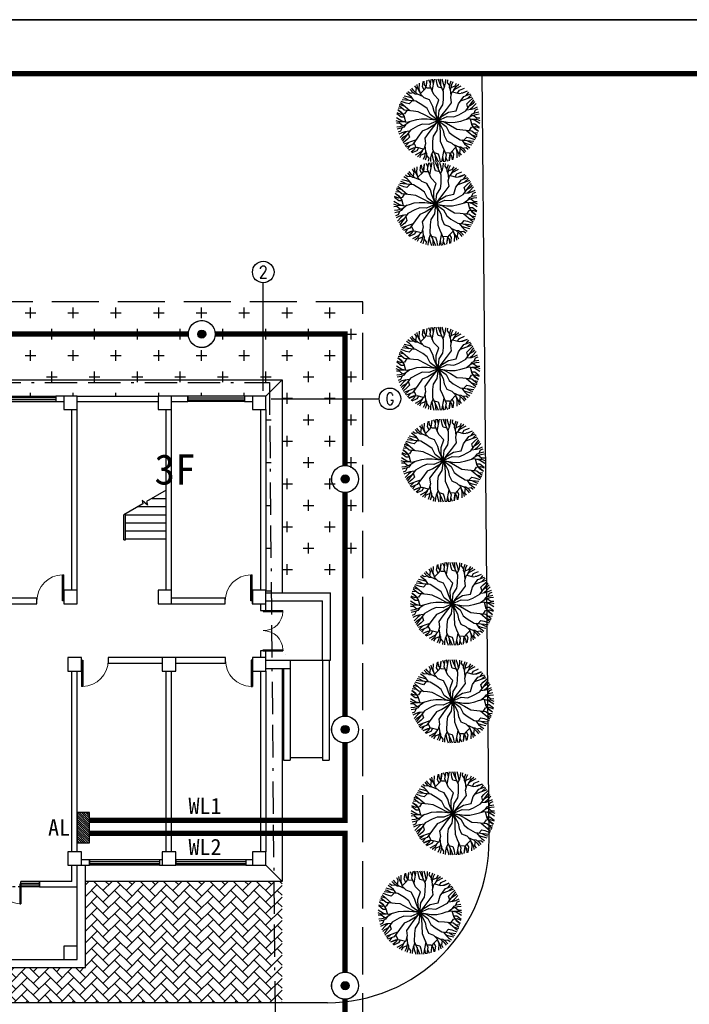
# Model space of a CAD drawing. Extents: x 499396 to 499732, y 3804753 to 3804872.
# Tile 5 of 41: x 499467 to 499492, y 3804835 to 3804872. Entities that reach past the tile are written whole.
import ezdxf
from ezdxf.enums import TextEntityAlignment as Align

# ---------------------------------------------------------------- set-up
doc = ezdxf.new("R2010")
doc.units = 0
for name, pattern in [('CENTER', [2, 1.25, -0.25, 0.25, -0.25]), ('DASH', [0.35, 0.25, -0.1]), ('X8', [18, 6, -2, 6, -2, 0, -2])]:
    doc.linetypes.add(name, pattern=pattern)
doc.layers.get('0').update_dxf_attribs({"linetype": 'CONTINUOUS'})
for name, color, linetype in [('AXIS', 3, 'CONTINUOUS'), ('AXIS_TEXT', 7, 'CONTINUOUS'), ('COLUMN', 9, 'CONTINUOUS'), ('daoluzhongxian', 8, 'CONTINUOUS'), ('DIM_SYMB', 3, 'CONTINUOUS'), ('EQUIP-照明', 3, 'CONTINUOUS'), ('LATRINE', 6, 'CONTINUOUS'), ('PUB_DIM', 3, 'CONTINUOUS'), ('PUB_TITLE', 4, 'CONTINUOUS'), ('RAIL', 163, 'CONTINUOUS'), ('STAIR', 3, 'CONTINUOUS'), ('WALL', 2, 'CONTINUOUS'), ('WINDOW', 4, 'CONTINUOUS'), ('x细线', 135, 'CONTINUOUS'), ('可见线', 3, 'CONTINUOUS'), ('填充', 251, 'CENTER'), ('建筑红线', 1, 'CONTINUOUS'), ('用地红线', 1, 'CONTINUOUS'), ('绿地', 84, 'CONTINUOUS'), ('道路1', 4, 'CONTINUOUS')]:
    doc.layers.add(name, color=color, linetype=linetype)
doc.styles.add('_TCH_AXIS', font='COMPLEX', dxfattribs={"bigfont": 'GBCBIG'})
doc.styles.add('_TEL_DIM', font='SIMPLEX', dxfattribs={"width": 0.8, "height": 3.5, "bigfont": 'HZTXT'})
doc.styles.add('COMPLEX', font='COMPLEX')
doc.styles.get("Standard").update_dxf_attribs({"font": 'rs.shx', "bigfont": 'hztxt.shx'})
doc.styles.add('黑体', font='simhei.ttf')

# ---------------------------------------------------------------- blocks, each defined once
blk = doc.blocks.new('M_F7')
for points in [[(-215, 327), (-158, 384), (-140, 428), (-134, 489)], [(-151, 411), (-143, 436), (-135, 489)], [(-93, 449), (-114, 494)], [(-1, -1), (-22, 73), (-24, 159), (7, 251), (-54, 315), (-98, 418), (-84, 500)], [(-71, 356), (-44, 503)], [(-55, 442), (-69, 502)], [(49, 391), (-1, 403), (-13, 441), (-24, 503)], [(-1, -1), (13, 119), (57, 188), (65, 251), (67, 349), (-1, 503)], [(34, 424), (32, 478), (24, 503)], [(76, 405), (67, 447), (50, 503)], [(60, 366), (83, 420), (91, 453), (94, 498)], [(141, 424), (114, 459), (119, 493)], [(152, 368), (139, 401), (141, 434), (157, 482)], [(-244, 316), (-279, 321), (-307, 340), (-340, 377)], [(-186, 291), (-253, 320), (-298, 364), (-321, 394)], [(-271, 338), (-263, 391), (-282, 422)], [(-221, 345), (-250, 397), (-256, 438)], [(-1, -1), (-47, 110), (-64, 171), (-106, 249), (-169, 274), (-212, 316), (-230, 376), (-227, 454)], [(-170, 372), (-190, 407), (-181, 474)], [(-86, 391), (-135, 393), (-165, 428), (-171, 478)], [(-1, -1), (50, 68), (102, 134), (163, 215), (153, 282), (168, 340), (211, 386), (280, 422)], [(159, 305), (151, 378), (166, 438), (181, 473)], [(157, 402), (207, 422), (225, 454)], [(189, 363), (219, 413), (252, 440)], [(237, 332), (258, 367), (320, 393)], [(281, 335), (307, 341), (357, 360)], [(-1, -1), (-98, 71), (-135, 144), (-186, 182), (-270, 233), (-437, 251)], [(-352, 242), (-399, 267), (-425, 273)], [(-313, 269), (-355, 282), (-412, 295)], [(-288, 235), (-323, 282), (-348, 305), (-386, 331)], [(-298, 334), (-342, 329), (-369, 349)], [(-1, -1), (53, 55), (126, 99), (221, 118), (247, 203), (313, 293), (392, 322)], [(-1, -1), (110, 48), (192, 43), (250, 68), (336, 115), (436, 251)], [(176, 348), (254, 328), (301, 334), (358, 359)], [(273, 238), (414, 288)], [(343, 304), (372, 345)], [(363, 152), (349, 201), (376, 230), (424, 272)], [(356, 268), (401, 310)], [(-383, 121), (-409, 79), (-454, 72), (-500, 91)], [(-392, -23), (-413, 55), (-442, 93), (-492, 129)], [(-433, 75), (-451, 94), (-492, 128)], [(-437, 144), (-486, 149)], [(-1, -1), (-76, 18), (-151, 59), (-242, 105), (-301, 112), (-412, 124), (-476, 177)], [(-412, 174), (-471, 192)], [(-345, 116), (-459, 214)], [(-315, 238), (-351, 201), (-389, 210), (-449, 231)], [(347, 130), (405, 137), (438, 147), (479, 167)], [(385, 182), (431, 210), (448, 229)], [(389, 135), (421, 164), (461, 207)], [(438, 89), (455, 130), (487, 142)], [(-1, -1), (-132, 15), (-201, 15), (-264, 8), (-323, -9), (-381, -25), (-442, -11), (-508, 30)], [(-408, 39), (-449, 39), (-502, 80)], [(-1, -1), (138, -24), (206, -22), (275, -7), (321, 7), (379, 23), (441, 9), (506, -32)], [(344, 14), (403, 57), (463, 74), (501, 79)], [(390, 21), (411, -57), (440, -95), (490, -131)], [(395, 51), (417, 79), (447, 94), (496, 104)], [(409, 16), (468, 16), (507, 1)], [(427, 64), (469, 30), (506, 31)], [(-410, -18), (-470, -18), (-509, -3)], [(-429, -66), (-471, -32), (-508, -33)], [(-346, -16), (-405, -59), (-465, -76), (-502, -81)], [(-397, -53), (-419, -81), (-449, -96), (-498, -106)], [(-439, -91), (-457, -132), (-488, -144)], [(-1, -1), (-112, -49), (-194, -45), (-252, -70), (-338, -117), (-437, -253)], [(-1, -1), (-54, -57), (-127, -101), (-193, -129), (-248, -205), (-314, -295), (-393, -324)], [(-1, -1), (-86, -109), (-115, -148), (-164, -217), (-154, -284), (-170, -342), (-213, -388), (-281, -424)], [(-1, -1), (-14, -121), (-59, -190), (-67, -253), (-69, -351), (-1, -505)], [(-1, -1), (21, -75), (23, -161), (26, -253), (52, -317), (97, -419), (83, -502)], [(-1, -1), (74, -19), (149, -60), (228, -107), (300, -113), (410, -126), (475, -179)], [(-1, -1), (97, -73), (134, -146), (184, -184), (268, -235), (436, -253)], [(-1, -1), (63, -121), (75, -185), (105, -250), (167, -275), (210, -318), (229, -378), (226, -456)], [(343, -118), (457, -216)], [(381, -122), (407, -81), (453, -74), (499, -92)], [(407, -41), (448, -41), (501, -82)], [(431, -77), (449, -96), (491, -130)], [(-349, -132), (-407, -139), (-440, -149), (-480, -168)], [(-390, -137), (-422, -166), (-463, -209)], [(-386, -184), (-432, -212), (-450, -231)], [(-365, -154), (-350, -203), (-377, -232), (-426, -273)], [(287, -237), (322, -284), (347, -307), (384, -332)], [(314, -240), (349, -203), (387, -211), (448, -233)], [(410, -175), (469, -194)], [(435, -146), (485, -151)], [(-274, -240), (-416, -290)], [(-357, -270), (-403, -312)], [(-345, -306), (-373, -346)], [(-177, -350), (-256, -330), (-302, -336), (-359, -361)], [(-283, -337), (-308, -343), (-358, -362)], [(-297, -271), (-274, -314), (-290, -357), (-330, -388)], [(-239, -334), (-260, -369), (-322, -395)], [(-161, -307), (-152, -380), (-168, -440), (-183, -475)], [(70, -358), (42, -505)], [(213, -329), (157, -386), (139, -430), (132, -491)], [(185, -293), (251, -322), (296, -365), (319, -396)], [(219, -347), (248, -398), (255, -440)], [(242, -318), (277, -323), (305, -341), (339, -379)], [(269, -339), (261, -393), (280, -424)], [(296, -336), (340, -330), (367, -351)], [(312, -270), (353, -284), (411, -297)], [(350, -244), (398, -269), (423, -275)], [(-191, -364), (-221, -415), (-253, -442)], [(-159, -404), (-209, -424), (-227, -456)], [(-154, -370), (-141, -403), (-143, -436), (-158, -484)], [(-142, -426), (-115, -461), (-120, -495)], [(-61, -368), (-84, -422), (-92, -455), (-95, -500)], [(-78, -406), (-69, -449), (-51, -505)], [(-50, -392), (-1, -405), (11, -442), (23, -505)], [(-35, -426), (-34, -480), (-26, -505)], [(54, -444), (67, -504)], [(85, -392), (134, -394), (163, -430), (170, -479)], [(91, -451), (112, -496)], [(149, -413), (142, -438), (133, -491)], [(169, -374), (189, -409), (179, -476)]]:
    blk.add_lwpolyline(points)
at = {"width": 0.8, "flags": 9}
for tag in ['YSIZE', 'XSIZE']:
    blk.add_attdef(tag, (3, -3), '', height=0.2, dxfattribs=at)
blk = doc.blocks.new('$TCHSYS$WIN2D')
for p, q in [((-0.5, 0.5), (0.5, 0.5)), ((-0.5, 0.5), (-0.5, -0.5)), ((0.5, 0.5), (0.5, -0.5)), ((0.5, 0.167), (-0.5, 0.167)), ((0.5, -0.167), (-0.5, -0.167)), ((-0.5, -0.5), (0.5, -0.5))]:
    blk.add_line(p, q)
blk = doc.blocks.new('$DorLib2D$00000001')
for p, q in [((0.45, 0.975), (0.5, 0.975)), ((0.45, 0), (0.45, 0.975)), ((0.5, 0), (0.5, 0.975)), ((0.5, 0), (0.45, 0))]:
    blk.add_line(p, q)
at = {"lineweight": 13}
blk.add_arc((0.475, 0), 0.975, 91.4693, 180, dxfattribs=at)
blk = doc.blocks.new('$DorLib2D$00000002')
for p, q in [((-0.5, 0), (-0.5, 0.4875)), ((-0.475, 0.4875), (-0.5, 0.4875)), ((-0.475, 0), (-0.475, 0.4875)), ((0.475, 0), (0.475, 0.4875)), ((0.475, 0.4875), (0.5, 0.4875)), ((0.5, 0), (0.5, 0.4875)), ((-0.5, 0), (-0.475, 0)), ((0.5, 0), (0.475, 0))]:
    blk.add_line(p, q)
at = {"lineweight": 13}
for centre, start, end in [((-0.4875, 0), 0, 88.53072), ((0.4875, 0), 91.46928, 180)]:
    blk.add_arc(centre, 0.4875, start, end, dxfattribs=at)
blk = doc.blocks.new('_FZHK')
blk.add_lwpolyline([(-0.5, -0.5), (0.5, -0.5), (0.5, 0.5), (-0.5, 0.5)], close=True)
blk = doc.blocks.new('_AXISO')
blk.add_circle((0, 0), 0.5)
at = {"layer": 'AXIS_TEXT', "style": 'COMPLEX', "width": 1.041667}
blk.add_attdef('A', text='', height=0.56, dxfattribs=at).set_placement((-0.25, -0.28), (0.25, -0.28), align=Align.FIT)
blk = doc.blocks.new('444444444444GGGGGG')
at = {"layer": 'AXIS'}
for p, q in [((745152, 555612), (745152, 559612)), ((775152, 555612), (775152, 559612)), ((743919, 555311), (739919, 555311)), ((775451, 555311), (779451, 555311)), ((745152, 529986), (745152, 525986)), ((775152, 529986), (775152, 525986)), ((743919, 528111), (739919, 528111)), ((775451, 528111), (779451, 528111))]:
    blk.add_line(p, q, dxfattribs=at)
at = {"layer": 'DIM_SYMB'}
for points in [[(755264, 549961, 0, 0, 0), (755264, 551011, 80, 0, 0), (755264, 551311, 0, 0, 0)], [(770764, 549961, 0, 0, 0), (770764, 551011, 80, 0, 0), (770764, 551311, 0, 0, 0)]]:
    blk.add_lwpolyline(points, format="xyseb", dxfattribs=at)
at = {"layer": 'LATRINE'}
for p, q in [((745052, 555411), (744452, 556011)), ((775852, 556011), (775252, 555411)), ((755552, 537411), (754952, 538011)), ((775852, 537411), (775252, 538011)), ((744452, 527411), (745052, 528011)), ((755552, 527411), (754952, 528011))]:
    blk.add_line(p, q, dxfattribs=at)
for points in [[(744452, 547811), (744452, 556011), (775852, 556011), (775852, 548111)], [(744452, 535211), (744452, 545611)], [(775852, 545311), (775852, 537411), (768552, 537411)], [(760752, 537411), (755552, 537411), (755552, 527411), (754702, 527411)], [(744452, 535211), (744452, 536159)], [(752502, 527411), (744452, 527411), (744452, 533009)]]:
    blk.add_lwpolyline(points, dxfattribs=at)
at = {"layer": 'PUB_DIM'}
for p, q in [((775252, 548111), (777652, 548111)), ((777652, 545611), (777652, 548111)), ((775252, 547811), (777352, 547811)), ((777352, 545611), (777352, 547811)), ((775252, 545611), (776152, 545611)), ((775902, 545611), (777412, 545611)), ((777352, 545611), (777652, 545611))]:
    blk.add_line(p, q, dxfattribs=at)
for points in [[(743752, 547811), (743452, 547811), (743452, 545611), (743752, 545611)], [(745052, 547811), (743752, 547811), (743752, 545611), (745052, 545611)], [(760752, 538011), (760752, 534211), (768552, 534211), (768552, 538011)], [(761052, 537211), (761052, 534511), (768252, 534511), (768252, 537211)], [(745052, 535211), (744052, 535211), (744052, 533009), (745052, 533009)], [(752502, 528011), (752502, 526711), (754702, 526711), (754702, 528011)], [(752502, 526711), (752502, 526411), (754702, 526411), (754702, 526711)]]:
    blk.add_lwpolyline(points, dxfattribs=at)
at = {"layer": 'STAIR'}
for p, q in [((756052, 551916), (755325, 551496)), ((756044, 551911), (756052, 551911)), ((756052, 550111), (756052, 551916)), ((771552, 551916), (770825, 551496)), ((771544, 551911), (771552, 551911)), ((771552, 550111), (771552, 551916)), ((755360, 551366), (755154, 551539)), ((755154, 551539), (755187, 551416)), ((755325, 551496), (755360, 551366)), ((755524, 551611), (756052, 551611)), ((770860, 551366), (770654, 551539)), ((770654, 551539), (770687, 551416)), ((770825, 551496), (770860, 551366)), ((771024, 551611), (771552, 551611)), ((755187, 551416), (754477, 551006)), ((755005, 551311), (756052, 551311)), ((770687, 551416), (769977, 551006)), ((770505, 551311), (771552, 551311)), ((754477, 550111), (754477, 551006)), ((754477, 550081), (754477, 551006)), ((754537, 550081), (754537, 551041)), ((754537, 551011), (756052, 551011)), ((769977, 550111), (769977, 551006)), ((769977, 550081), (769977, 551006)), ((770037, 550081), (770037, 551041)), ((770037, 551011), (771552, 551011)), ((754537, 550711), (756052, 550711)), ((754537, 550411), (756052, 550411)), ((770037, 550711), (771552, 550711)), ((770037, 550411), (771552, 550411)), ((754477, 550081), (754537, 550081)), ((754537, 550111), (756052, 550111)), ((769977, 550081), (770037, 550081)), ((770037, 550111), (771552, 550111))]:
    blk.add_line(p, q, dxfattribs=at)
at = {"layer": 'WALL'}
for p, q in [((745552, 555411), (748402, 555411)), ((745552, 555211), (748402, 555211)), ((749602, 555411), (748902, 555411)), ((748902, 555211), (749602, 555211)), ((749602, 555211), (749602, 555411)), ((752252, 555411), (751702, 555411)), ((751702, 555411), (751702, 555211)), ((751702, 555211), (752252, 555211)), ((752752, 555411), (755902, 555411)), ((752752, 555211), (755902, 555211)), ((757352, 555411), (756402, 555411)), ((756402, 555211), (757352, 555211)), ((757352, 555211), (757352, 555411)), ((760902, 555411), (759952, 555411)), ((759952, 555411), (759952, 555211)), ((759952, 555211), (760902, 555211)), ((761852, 555411), (761402, 555411)), ((761402, 555211), (761852, 555211)), ((761852, 555211), (761852, 555411)), ((765352, 555411), (763952, 555411)), ((763952, 555411), (763952, 555211)), ((763952, 555211), (765352, 555211)), ((765352, 555211), (765352, 555411)), ((767752, 555411), (767452, 555411)), ((767452, 555411), (767452, 555211)), ((767452, 555211), (767752, 555211)), ((768252, 555411), (771252, 555411)), ((768252, 555211), (771252, 555211)), ((772352, 555411), (771752, 555411)), ((771752, 555211), (772352, 555211)), ((772352, 555211), (772352, 555411)), ((774752, 555411), (774452, 555411)), ((774452, 555411), (774452, 555211)), ((774452, 555211), (774752, 555211)), ((745052, 552311), (745052, 554911)), ((745252, 552411), (745252, 554911)), ((748552, 552411), (748552, 554911)), ((748752, 552311), (748752, 554911)), ((752552, 548211), (752552, 554911)), ((752752, 548211), (752752, 554911)), ((756052, 548211), (756052, 554911)), ((756252, 548211), (756252, 554911)), ((761052, 548211), (761052, 554911)), ((761252, 548211), (761252, 554911)), ((768052, 548211), (768052, 554911)), ((768252, 548211), (768252, 554911)), ((771552, 548211), (771552, 554911)), ((771752, 548211), (771752, 554911)), ((775052, 554911), (775052, 548211)), ((775252, 554911), (775252, 548211)), ((745052, 549511), (745052, 552311)), ((745252, 552411), (747152, 552411)), ((745252, 552211), (747052, 552211)), ((745252, 549611), (745252, 552211)), ((747052, 549611), (747052, 552211)), ((747152, 552411), (748552, 552411)), ((747152, 552211), (748552, 552211)), ((747152, 549411), (747152, 552211)), ((748552, 548211), (748552, 552211)), ((748752, 548211), (748752, 552311)), ((745052, 548211), (745052, 549511)), ((745252, 549611), (747052, 549611)), ((745252, 548211), (745252, 549411)), ((745252, 549411), (747152, 549411)), ((751252, 547911), (748902, 547911)), ((751252, 547711), (751252, 547911)), ((759902, 547911), (756402, 547911)), ((759902, 547711), (759902, 547911)), ((766752, 547911), (762402, 547911)), ((762402, 547911), (762402, 547711)), ((766752, 547711), (766752, 547911)), ((773739, 547911), (771752, 547911)), ((773739, 547711), (773739, 547911)), ((774752, 547911), (774739, 547911)), ((774739, 547911), (774739, 547711)), ((745052, 547711), (745052, 547461)), ((745052, 547461), (745252, 547461)), ((745252, 547461), (745252, 547711)), ((748902, 547711), (751252, 547711)), ((756402, 547711), (759902, 547711)), ((762402, 547711), (766752, 547711)), ((771752, 547711), (773739, 547711)), ((774739, 547711), (774752, 547711)), ((775052, 547711), (775052, 547461)), ((775052, 547461), (775252, 547461)), ((775252, 547461), (775252, 547711)), ((745252, 545961), (745052, 545961)), ((745052, 545961), (745052, 545711)), ((745252, 545711), (745252, 545961)), ((745552, 545711), (748402, 545711)), ((748902, 545711), (752252, 545711)), ((755252, 545711), (760902, 545711)), ((771402, 545711), (769402, 545711)), ((769402, 545711), (769402, 545511)), ((773752, 545711), (771902, 545711)), ((773752, 545511), (773752, 545711)), ((775252, 545961), (775052, 545961)), ((775052, 545961), (775052, 545711)), ((775252, 545711), (775252, 545961)), ((745552, 545511), (748402, 545511)), ((748902, 545511), (752252, 545511)), ((755252, 545511), (760902, 545511)), ((769402, 545511), (771402, 545511)), ((771902, 545511), (773752, 545511)), ((745052, 545211), (745052, 544672)), ((745252, 544672), (745252, 545211)), ((761052, 538511), (761052, 545211)), ((761252, 538511), (761252, 545211)), ((768052, 538511), (768052, 545211)), ((768252, 538511), (768252, 545211)), ((771552, 538511), (771552, 545211)), ((771752, 538511), (771752, 545211)), ((775052, 545211), (775052, 538511)), ((775252, 545211), (775252, 538511)), ((745052, 544672), (745252, 544672)), ((752752, 544211), (752552, 544211)), ((752552, 544211), (752552, 538511)), ((752752, 538511), (752752, 544211)), ((754952, 544211), (754752, 544211)), ((754752, 544211), (754752, 538511)), ((754952, 538511), (754952, 544211)), ((745252, 542072), (745052, 542072)), ((745052, 542072), (745052, 541651)), ((745252, 541651), (745252, 542072)), ((745052, 541651), (745252, 541651)), ((745252, 539051), (745052, 539051)), ((745052, 539051), (745052, 538511)), ((745252, 538511), (745252, 539051)), ((745052, 538011), (745052, 537911)), ((745252, 537911), (745252, 538011)), ((748652, 538211), (745552, 538211)), ((748552, 538011), (745552, 538011)), ((748552, 535211), (748552, 538011)), ((752252, 538211), (748652, 538211)), ((752252, 538011), (748752, 538011)), ((748752, 535211), (748752, 538011)), ((752552, 535211), (752552, 538011)), ((752752, 535111), (752752, 538011)), ((754752, 538011), (754752, 536911)), ((754952, 536911), (754952, 538011)), ((758302, 538211), (757852, 538211)), ((757852, 538211), (757852, 538011)), ((757852, 538011), (758302, 538011)), ((758302, 538011), (758302, 538211)), ((761052, 537211), (761052, 538011)), ((761252, 537411), (761252, 538011)), ((768052, 537411), (768052, 538011)), ((768252, 537211), (768252, 538011)), ((768702, 538211), (768402, 538211)), ((768402, 538011), (768702, 538011)), ((768702, 538011), (768702, 538211)), ((771402, 538211), (771302, 538211)), ((771302, 538211), (771302, 538011)), ((771302, 538011), (771402, 538011)), ((774752, 538211), (774502, 538211)), ((774502, 538211), (774502, 538011)), ((774502, 538011), (774752, 538011)), ((745052, 537911), (745252, 537911)), ((762452, 537411), (761252, 537411)), ((762452, 537211), (762452, 537411)), ((768052, 537411), (766852, 537411)), ((766852, 537411), (766852, 537211)), ((754752, 536911), (754952, 536911)), ((761052, 537211), (762452, 537211)), ((766852, 537211), (768252, 537211)), ((745252, 535311), (745052, 535311)), ((745052, 535311), (745052, 535111)), ((745052, 535111), (745052, 534861)), ((745252, 535211), (745252, 535311)), ((747457, 535211), (745252, 535211)), ((747457, 535011), (747457, 535211)), ((748552, 535211), (748457, 535211)), ((748457, 535211), (748457, 535011)), ((748847, 535211), (748752, 535211)), ((748847, 535011), (748847, 535211)), ((750047, 535211), (749847, 535211)), ((749847, 535211), (749847, 535011)), ((750047, 535011), (750047, 535211)), ((752552, 535211), (751547, 535211)), ((751547, 535211), (751547, 535011)), ((752752, 534861), (752752, 535111)), ((745052, 534861), (745252, 534861)), ((745252, 534861), (745252, 535011)), ((745252, 535011), (747457, 535011)), ((748457, 535011), (748652, 535011)), ((748652, 535011), (748847, 535011)), ((749847, 535011), (750047, 535011)), ((751547, 535011), (752552, 535011)), ((752552, 535011), (752552, 534861)), ((752552, 534861), (752752, 534861)), ((754952, 534311), (754752, 534311)), ((754752, 534311), (754752, 533361)), ((754952, 533361), (754952, 534311)), ((745052, 532861), (745052, 532011)), ((745252, 532011), (745252, 532861)), ((745552, 532861), (746052, 532861)), ((752552, 528511), (752552, 532861)), ((752752, 528511), (752752, 532861)), ((754752, 532861), (754752, 531911)), ((754952, 531911), (754952, 532861)), ((745052, 532011), (745252, 532011)), ((754752, 531911), (754952, 531911)), ((745252, 529411), (745052, 529411)), ((745052, 529411), (745052, 528511)), ((745252, 528511), (745252, 529411)), ((754952, 529311), (754752, 529311)), ((754752, 529311), (754752, 528511)), ((754952, 528511), (754952, 529311)), ((746052, 528211), (745552, 528211)), ((746052, 528011), (746052, 528211)), ((749152, 528211), (748652, 528211)), ((748652, 528211), (748652, 528011)), ((749152, 528011), (749152, 528211)), ((752252, 528211), (751752, 528211)), ((751752, 528211), (751752, 528011)), ((752852, 528211), (752752, 528211)), ((752852, 528011), (752852, 528211)), ((754452, 528211), (754352, 528211)), ((754352, 528211), (754352, 528011)), ((745552, 528011), (746052, 528011)), ((748652, 528011), (749152, 528011)), ((751752, 528011), (752252, 528011)), ((752752, 528011), (752852, 528011)), ((754352, 528011), (754452, 528011))]:
    blk.add_line(p, q, dxfattribs=at)
at = {"layer": 'WINDOW', "linetype": 'DASH'}
for p, q in [((745852, 555411, 900), (745852, 555211, 900)), ((745852, 555344, 900), (747952, 555344, 900)), ((745852, 555278, 900), (747952, 555278, 900)), ((747952, 555411, 900), (747952, 555211, 900)), ((745052, 550711, 900), (745252, 550711, 900)), ((745119, 549811, 900), (745119, 550711, 900)), ((745185, 549811, 900), (745185, 550711, 900)), ((745052, 549811, 900), (745252, 549811, 900))]:
    blk.add_line(p, q, dxfattribs=at)
at = {"layer": 'x细线'}
blk.add_line((776152, 545611), (777352, 545611), dxfattribs=at)
at = {"layer": '可见线'}
for p, q in [((775982, 545811), (775982, 545811)), ((775252, 545311), (776152, 545311)), ((775902, 545311), (775902, 541911)), ((776152, 545611), (776152, 541911)), ((777352, 545611), (777352, 541911)), ((777602, 545611), (777602, 541911)), ((776152, 542011), (777352, 542011)), ((775902, 541911), (776152, 541911)), ((777352, 541911), (777602, 541911))]:
    blk.add_line(p, q, dxfattribs=at)
at = {"layer": '填充'}
blk.add_line((766152, 537211), (763152, 537211), dxfattribs=at)
at = {"layer": 'AXIS'}
ref = blk.add_blockref('_AXISO', (745152, 560012), dxfattribs=dict(at, xscale=800, yscale=800, zscale=800))
ref.add_attrib('A', '1', dxfattribs={"layer": 'AXIS_TEXT', "ltscale": 10, "height": 449, "style": '_TCH_AXIS', "width": 1.736434}).set_placement((744985, 559788), (745319, 559788), align=Align.FIT)
ref = blk.add_blockref('_AXISO', (775152, 560012), dxfattribs=dict(at, xscale=800, yscale=800, zscale=800))
ref.add_attrib('A', '2', dxfattribs={"layer": 'AXIS_TEXT', "ltscale": 10, "height": 451, "style": '_TCH_AXIS', "width": 1.103448}).set_placement((774986, 559787), (775318, 559787), align=Align.FIT)
ref = blk.add_blockref('_AXISO', (739519, 555311), dxfattribs=dict(at, xscale=800, yscale=800, zscale=800))
ref.add_attrib('A', 'G', dxfattribs={"layer": 'AXIS_TEXT', "ltscale": 10, "height": 452, "style": '_TCH_AXIS', "width": 0.853333}).set_placement((739354, 555085), (739685, 555085), align=Align.FIT)
ref = blk.add_blockref('_AXISO', (779851, 555311), dxfattribs=dict(at, xscale=800, yscale=800, zscale=800))
ref.add_attrib('A', 'G', dxfattribs={"layer": 'AXIS_TEXT', "ltscale": 10, "height": 452, "style": '_TCH_AXIS', "width": 0.853333}).set_placement((779686, 555085), (780016, 555085), align=Align.FIT)
ref = blk.add_blockref('_AXISO', (739519, 528111), dxfattribs=dict(at, xscale=800, yscale=800, zscale=800))
ref.add_attrib('A', 'A', dxfattribs={"layer": 'AXIS_TEXT', "ltscale": 10, "height": 450, "style": '_TCH_AXIS', "width": 0.863198}).set_placement((739353, 527886), (739686, 527886), align=Align.FIT)
ref = blk.add_blockref('_AXISO', (779851, 528111), dxfattribs=dict(at, xscale=800, yscale=800, zscale=800))
ref.add_attrib('A', 'A', dxfattribs={"layer": 'AXIS_TEXT', "ltscale": 10, "height": 450, "style": '_TCH_AXIS', "width": 0.863198}).set_placement((779685, 527886), (780018, 527886), align=Align.FIT)
ref = blk.add_blockref('_AXISO', (745152, 525586), dxfattribs=dict(at, xscale=800, yscale=800, zscale=800))
ref.add_attrib('A', '1', dxfattribs={"layer": 'AXIS_TEXT', "ltscale": 10, "height": 449, "style": '_TCH_AXIS', "width": 1.736434}).set_placement((744985, 525362), (745319, 525362), align=Align.FIT)
ref = blk.add_blockref('_AXISO', (775152, 525586), dxfattribs=dict(at, xscale=800, yscale=800, zscale=800))
ref.add_attrib('A', '9', dxfattribs={"layer": 'AXIS_TEXT', "ltscale": 10, "height": 453, "style": '_TCH_AXIS', "width": 1.090909}).set_placement((774987, 525360), (775317, 525360), align=Align.FIT)
at = {"layer": 'COLUMN', "xscale": 500, "yscale": 500, "zscale": 500}
for p in [(745302, 555161), (748652, 555161), (752502, 555161), (756152, 555161), (761152, 555161), (768002, 555161), (771502, 555161), (775002, 555161), (745302, 547961), (748652, 547961), (752502, 547961), (756152, 547961), (761152, 547961), (768002, 547961), (771502, 547961), (775002, 547961), (745302, 545461), (748652, 545461), (752502, 545461), (755002, 545461), (761152, 545461), (768152, 545461), (771652, 545461), (775002, 545461), (745302, 538261), (752502, 538261), (755002, 538261), (761152, 538261), (768152, 538261), (771652, 538261), (775002, 538261), (761302, 534761), (768002, 534761), (745302, 533111), (752502, 533111), (754702, 533111), (745302, 528261), (752502, 528261), (754702, 528261)]:
    blk.add_blockref('_FZHK', p, dxfattribs=at)
at = {"layer": 'WINDOW'}
for name, p, xscale, yscale, zscale in [('$TCHSYS$WIN2D', (750652, 555311), -2100, 200, -2100), ('$TCHSYS$WIN2D', (758652, 555311), -2600, 200, -2600), ('$TCHSYS$WIN2D', (762902, 555311), 2100, 200, 2100), ('$TCHSYS$WIN2D', (766402, 555311), 2100, 200, 2100), ('$TCHSYS$WIN2D', (773402, 555311), -2100, 200, -2100), ('$DorLib2D$00000001', (751752, 547811), 1000, 1000, 1000), ('$DorLib2D$00000001', (760402, 547811), 1000, 1000, 1000), ('$DorLib2D$00000001', (761902, 547811), -1000, 1000, -1000), ('$DorLib2D$00000001', (767252, 547811), 1000, 1000, 1000), ('$DorLib2D$00000001', (774239, 547811), 1000, 1000, 1000), ('$DorLib2D$00000001', (768902, 545611), -1000, -1000, -1000), ('$DorLib2D$00000001', (774252, 545611), 1000, -1000, 1000)]:
    blk.add_blockref(name, p, dxfattribs=dict(at, xscale=xscale, yscale=yscale, zscale=zscale))
for name, p, xscale, yscale, zscale, rotation in [('$DorLib2D$00000002', (745152, 546711), -1500, 1500, -1500, 90), ('$DorLib2D$00000002', (775152, 546711), 1500, 1500, 1500, 270), ('$DorLib2D$00000001', (752652, 544711), 1000, 1000, 1000, 90), ('$DorLib2D$00000001', (754852, 544711), 1000, -1000, 1000, 90), ('$TCHSYS$WIN2D', (745152, 543372), 2600, -200, 2600, 90), ('$TCHSYS$WIN2D', (745152, 540351), -2600, -200, -2600, 90), ('$TCHSYS$WIN2D', (756552, 538111), 2600, -200, 2600, 180), ('$TCHSYS$WIN2D', (759602, 538111), 2600, -200, 2600, 180), ('$TCHSYS$WIN2D', (770002, 538111), 2600, -200, 2600, 180), ('$TCHSYS$WIN2D', (773202, 538111), 2600, -200, 2600, 180), ('$TCHSYS$WIN2D', (745152, 536611), 2600, -200, 2600, 90), ('$TCHSYS$WIN2D', (762802, 537311), -700.0000000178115, 200, -700.0000000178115, 180), ('$DorLib2D$00000002', (763902, 537311), -1500, 1500, -1500, 180), ('$DorLib2D$00000002', (765402, 537311), 1500, 1500, 1500, 180), ('$TCHSYS$WIN2D', (766502, 537311), 700.0000000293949, 200, 700.0000000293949, 180), ('$TCHSYS$WIN2D', (754852, 535611), 2600, -200, 2600, 90), ('$DorLib2D$00000001', (747957, 535111), -1000, -1000, -1000, 180), ('$DorLib2D$00000001', (749347, 535111), 1000, -1000, 1000, 180), ('$TCHSYS$WIN2D', (750797, 535111), 1500, -200, 1500, 180), ('$DorLib2D$00000002', (745152, 534111), -1500, 1500, -1500, 90), ('$DorLib2D$00000002', (752652, 534111), -1500, 1500, -1500, 90), ('$TCHSYS$WIN2D', (745152, 530711), 2600, -200, 2600, 90), ('$TCHSYS$WIN2D', (754852, 530611), 2600, -200, 2600, 90), ('$TCHSYS$WIN2D', (747352, 528111), 2600, -200, 2600, 180), ('$TCHSYS$WIN2D', (750452, 528111), 2600, -200, 2600, 180), ('$DorLib2D$00000002', (753602, 528111), -1500, 1500, -1500, 180)]:
    blk.add_blockref(name, p, dxfattribs=dict(at, xscale=xscale, yscale=yscale, zscale=zscale, rotation=rotation))
blk = doc.blocks.new('wrtgtg')
at = {"layer": 'PUB_TITLE'}
blk.add_line((-75296, 53559), (8804, 53559), dxfattribs=at)
blk.add_lwpolyline([(-75296, -5841), (8804, -5841), (8804, 53559), (-75296, 53559)], close=True, dxfattribs=at)
at = {"layer": 'PUB_TITLE', "const_width": 100}
blk.add_lwpolyline([(-72796, -4841), (7804, -4841), (7804, 52559), (-72796, 52559)], close=True, dxfattribs=at)
blk = doc.blocks.new('*X25')
at = {"color": 0}
for p, q in [((-250, 33), (-83, 200)), ((-250, 68), (-118, 200)), ((-250, 104), (-154, 200)), ((-250, 139), (-189, 200)), ((-250, 174), (-224, 200)), ((-247, 0), (-47, 200)), ((-212, 0), (-12, 200)), ((-177, 0), (23, 200)), ((-141, 0), (59, 200)), ((-106, 0), (94, 200)), ((-71, 0), (129, 200)), ((-35, 0), (165, 200)), ((0, 0), (200, 200)), ((35, 0), (235, 200)), ((71, 0), (250, 179)), ((106, 0), (250, 144)), ((141, 0), (250, 109)), ((177, 0), (250, 73)), ((212, 0), (250, 38)), ((247, 0), (250, 3))]:
    blk.add_line(p, q, dxfattribs=at)

msp = doc.modelspace()

# ---------------------------------------------------------------- hatches: boundary and pattern name
at = {"layer": 'RAIL', "linetype": 'Continuous', "ltscale": 10}
h = msp.add_hatch(dxfattribs=at)
h.set_pattern_fill('AR-HBONE', color=256, scale=0.5)
h.set_pattern_definition([(45, (116.5648, -2.0187), (3e-17, 0.431052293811), [0.9144, -0.3048]), (135, (116.78032, -1.80318), (3e-17, 0.431052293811), [0.9144, -0.3048])])
h.paths.add_polyline_path([(499476.604, 3804840.015), (499469.304, 3804840.015), (499469.304, 3804836.815), (499461.504, 3804836.815), (499461.504, 3804840.015), (499456.304, 3804840.015), (499456.304, 3804835.515), (499476.604, 3804835.515)])

# ---------------------------------------------------------------- linework, layer by layer
msp.add_line((499469.452, 3804842.574), (499469.002, 3804842.574))
at = {"linetype": 'Continuous', "ltscale": 10, "const_width": 0.2, "flags": 128}
for points in [[(499473.123, 3804860.314), (499466.263, 3804860.314)], [(499478.941, 3804855.439), (499478.941, 3804860.314), (499474.123, 3804860.314)], [(499478.941, 3804846.148), (499478.941, 3804854.439)], [(499469.452, 3804842.277), (499478.941, 3804842.277), (499478.941, 3804845.148)], [(499469.452, 3804841.8), (499478.941, 3804841.8), (499478.941, 3804836.645)], [(499478.941, 3804826.389), (499478.941, 3804835.645)]]:
    msp.add_lwpolyline(points, dxfattribs=at)
at = {"layer": 'EQUIP-照明'}
for p, q in [((499469.002, 3804842.574), (499469.002, 3804841.449)), ((499469.452, 3804841.449), (499469.452, 3804842.574)), ((499469.002, 3804841.449), (499469.452, 3804841.449))]:
    msp.add_line(p, q, dxfattribs=at)
at = {"layer": 'EQUIP-照明', "const_width": 0.04}
for points in [[(499474.123, 3804860.314, -1), (499473.123, 3804860.314, -1), (499474.123, 3804860.314, -2.322369)], [(499479.441, 3804854.939, -1), (499478.441, 3804854.939, -1), (499479.441, 3804854.939, -2.322369)], [(499479.441, 3804845.648, -1), (499478.441, 3804845.648, -1), (499479.441, 3804845.648, -2.322369)], [(499479.441, 3804836.145, -1), (499478.441, 3804836.145, -1), (499479.441, 3804836.145, -2.322369)]]:
    msp.add_lwpolyline(points, format="xyb", dxfattribs=at)
at = {"layer": 'EQUIP-照明', "const_width": 0.012}
for points in [[(499469.452, 3804842.574), (499469.002, 3804842.574), (499469.002, 3804841.449), (499469.452, 3804841.449), (499469.452, 3804842.574), (499469.002, 3804842.574)], [(499469.227, 3804842.574), (499469.227, 3804841.449)]]:
    msp.add_lwpolyline(points, dxfattribs=at)
at = {"layer": 'EQUIP-照明'}
for centre, radius in [((499473.623, 3804860.314), 0.5), ((499473.623, 3804860.314), 0.15), ((499478.941, 3804854.939), 0.5), ((499478.941, 3804854.939), 0.15), ((499478.941, 3804845.648), 0.5), ((499478.941, 3804845.648), 0.15), ((499478.941, 3804836.145), 0.5), ((499478.941, 3804836.145), 0.15)]:
    msp.add_circle(centre, radius, dxfattribs=at)
for points in [[(499473.548, 3804860.444), (499473.698, 3804860.444), (499473.493, 3804860.389), (499473.753, 3804860.389)], [(499473.623, 3804860.464), (499473.623, 3804860.464), (499473.548, 3804860.444), (499473.698, 3804860.444)], [(499473.493, 3804860.389), (499473.753, 3804860.389), (499473.473, 3804860.314), (499473.773, 3804860.314)], [(499473.493, 3804860.239), (499473.753, 3804860.239), (499473.473, 3804860.314), (499473.773, 3804860.314)], [(499473.548, 3804860.185), (499473.698, 3804860.185), (499473.493, 3804860.239), (499473.753, 3804860.239)], [(499473.623, 3804860.164), (499473.623, 3804860.164), (499473.548, 3804860.185), (499473.698, 3804860.185)], [(499478.811, 3804855.014), (499479.071, 3804855.014), (499478.791, 3804854.939), (499479.091, 3804854.939)], [(499478.866, 3804855.069), (499479.016, 3804855.069), (499478.811, 3804855.014), (499479.071, 3804855.014)], [(499478.941, 3804855.089), (499478.941, 3804855.089), (499478.866, 3804855.069), (499479.016, 3804855.069)], [(499478.811, 3804854.864), (499479.071, 3804854.864), (499478.791, 3804854.939), (499479.091, 3804854.939)], [(499478.866, 3804854.809), (499479.016, 3804854.809), (499478.811, 3804854.864), (499479.071, 3804854.864)], [(499478.941, 3804854.789), (499478.941, 3804854.789), (499478.866, 3804854.809), (499479.016, 3804854.809)], [(499478.811, 3804845.723), (499479.071, 3804845.723), (499478.791, 3804845.648), (499479.091, 3804845.648)], [(499478.811, 3804845.573), (499479.071, 3804845.573), (499478.791, 3804845.648), (499479.091, 3804845.648)], [(499478.866, 3804845.778), (499479.016, 3804845.778), (499478.811, 3804845.723), (499479.071, 3804845.723)], [(499478.866, 3804845.518), (499479.016, 3804845.518), (499478.811, 3804845.573), (499479.071, 3804845.573)], [(499478.941, 3804845.798), (499478.941, 3804845.798), (499478.866, 3804845.778), (499479.016, 3804845.778)], [(499478.941, 3804845.498), (499478.941, 3804845.498), (499478.866, 3804845.518), (499479.016, 3804845.518)], [(499478.811, 3804836.22), (499479.071, 3804836.22), (499478.791, 3804836.145), (499479.091, 3804836.145)], [(499478.811, 3804836.07), (499479.071, 3804836.07), (499478.791, 3804836.145), (499479.091, 3804836.145)], [(499478.866, 3804836.275), (499479.016, 3804836.275), (499478.811, 3804836.22), (499479.071, 3804836.22)], [(499478.866, 3804836.015), (499479.016, 3804836.015), (499478.811, 3804836.07), (499479.071, 3804836.07)], [(499478.941, 3804836.295), (499478.941, 3804836.295), (499478.866, 3804836.275), (499479.016, 3804836.275)], [(499478.941, 3804835.995), (499478.941, 3804835.995), (499478.866, 3804836.015), (499479.016, 3804836.015)]]:
    msp.add_solid(points, dxfattribs=at)
at = {"layer": '建筑红线', "linetype": 'X8', "ltscale": 0.2}
for p, q in [((499445.604, 3804858.515), (499476.131, 3804858.515)), ((499476.131, 3804858.515), (499476.497, 3804817.515))]:
    msp.add_line(p, q, dxfattribs=at)
at = {"layer": '用地红线', "linetype": 'DASH', "ltscale": 7}
for p, q in [((499479.604, 3804861.515), (499442.604, 3804861.515)), ((499479.604, 3804814.515), (499479.604, 3804861.515))]:
    msp.add_line(p, q, dxfattribs=at)
at = {"layer": '绿地', "linetype": 'Continuous'}
for p, q in [((499467.263, 3804860.908), (499467.263, 3804861.305)), ((499468.851, 3804860.908), (499468.851, 3804861.305)), ((499470.438, 3804860.908), (499470.438, 3804861.305)), ((499472.026, 3804860.908), (499472.026, 3804861.305)), ((499473.613, 3804860.908), (499473.613, 3804861.305)), ((499475.201, 3804860.908), (499475.201, 3804861.305)), ((499476.788, 3804860.908), (499476.788, 3804861.305)), ((499478.376, 3804860.908), (499478.376, 3804861.305)), ((499467.065, 3804861.107), (499467.462, 3804861.107)), ((499468.652, 3804861.107), (499469.049, 3804861.107)), ((499470.24, 3804861.107), (499470.637, 3804861.107)), ((499471.827, 3804861.107), (499472.224, 3804861.107)), ((499473.415, 3804861.107), (499473.812, 3804861.107)), ((499475.002, 3804861.107), (499475.399, 3804861.107)), ((499476.59, 3804861.107), (499476.987, 3804861.107)), ((499478.177, 3804861.107), (499478.574, 3804861.107)), ((499468.057, 3804860.115), (499468.057, 3804860.512)), ((499469.644, 3804860.115), (499469.644, 3804860.512)), ((499471.232, 3804860.115), (499471.232, 3804860.512)), ((499472.819, 3804860.115), (499472.819, 3804860.512)), ((499474.407, 3804860.115), (499474.407, 3804860.512)), ((499475.994, 3804860.115), (499475.994, 3804860.512)), ((499477.582, 3804860.115), (499477.582, 3804860.512)), ((499479.169, 3804860.115), (499479.169, 3804860.512)), ((499467.858, 3804860.313), (499468.255, 3804860.313)), ((499469.446, 3804860.313), (499469.843, 3804860.313)), ((499471.033, 3804860.313), (499471.43, 3804860.313)), ((499472.621, 3804860.313), (499473.018, 3804860.313)), ((499474.208, 3804860.313), (499474.605, 3804860.313)), ((499475.796, 3804860.313), (499476.193, 3804860.313)), ((499477.383, 3804860.313), (499477.78, 3804860.313)), ((499478.971, 3804860.313), (499479.368, 3804860.313)), ((499467.263, 3804859.321), (499467.263, 3804859.718)), ((499468.851, 3804859.321), (499468.851, 3804859.718)), ((499470.438, 3804859.321), (499470.438, 3804859.718)), ((499472.026, 3804859.321), (499472.026, 3804859.718)), ((499473.613, 3804859.321), (499473.613, 3804859.718)), ((499475.201, 3804859.321), (499475.201, 3804859.718)), ((499476.788, 3804859.321), (499476.788, 3804859.718)), ((499478.376, 3804859.321), (499478.376, 3804859.718)), ((499467.065, 3804859.519), (499467.462, 3804859.519)), ((499468.652, 3804859.519), (499469.049, 3804859.519)), ((499470.24, 3804859.519), (499470.637, 3804859.519)), ((499471.827, 3804859.519), (499472.224, 3804859.519)), ((499473.415, 3804859.519), (499473.812, 3804859.519)), ((499475.002, 3804859.519), (499475.399, 3804859.519)), ((499476.59, 3804859.519), (499476.987, 3804859.519)), ((499478.177, 3804859.519), (499478.574, 3804859.519)), ((499467.858, 3804858.726), (499468.255, 3804858.726)), ((499468.057, 3804858.527), (499468.057, 3804858.924)), ((499469.446, 3804858.726), (499469.843, 3804858.726)), ((499469.644, 3804858.527), (499469.644, 3804858.924)), ((499471.033, 3804858.726), (499471.43, 3804858.726)), ((499471.232, 3804858.527), (499471.232, 3804858.924)), ((499472.621, 3804858.726), (499473.018, 3804858.726)), ((499472.819, 3804858.527), (499472.819, 3804858.924)), ((499474.208, 3804858.726), (499474.605, 3804858.726)), ((499474.407, 3804858.527), (499474.407, 3804858.924)), ((499475.796, 3804858.726), (499476.193, 3804858.726)), ((499475.994, 3804858.527), (499475.994, 3804858.924)), ((499477.383, 3804858.726), (499477.78, 3804858.726)), ((499477.582, 3804858.527), (499477.582, 3804858.924)), ((499478.971, 3804858.726), (499479.368, 3804858.726)), ((499479.169, 3804858.527), (499479.169, 3804858.924)), ((499467.263, 3804858.015), (499467.263, 3804858.13)), ((499468.851, 3804858.015), (499468.851, 3804858.13)), ((499470.438, 3804858.015), (499470.438, 3804858.13)), ((499472.026, 3804858.015), (499472.026, 3804858.13)), ((499473.613, 3804858.015), (499473.613, 3804858.13)), ((499475.201, 3804858.015), (499475.201, 3804858.13)), ((499476.59, 3804857.932), (499476.987, 3804857.932)), ((499476.788, 3804857.733), (499476.788, 3804858.13)), ((499478.177, 3804857.932), (499478.574, 3804857.932)), ((499478.376, 3804857.733), (499478.376, 3804858.13)), ((499477.582, 3804856.94), (499477.582, 3804857.337)), ((499479.169, 3804856.94), (499479.169, 3804857.337)), ((499476.004, 3804857.138), (499476.193, 3804857.138)), ((499477.383, 3804857.138), (499477.78, 3804857.138)), ((499478.971, 3804857.138), (499479.368, 3804857.138)), ((499476.788, 3804856.146), (499476.788, 3804856.543)), ((499478.376, 3804856.146), (499478.376, 3804856.543)), ((499476.59, 3804856.344), (499476.987, 3804856.344)), ((499478.177, 3804856.344), (499478.574, 3804856.344)), ((499477.582, 3804855.352), (499477.582, 3804855.749)), ((499479.169, 3804855.352), (499479.169, 3804855.749)), ((499476.004, 3804855.551), (499476.193, 3804855.551)), ((499477.383, 3804855.551), (499477.78, 3804855.551)), ((499478.971, 3804855.551), (499479.368, 3804855.551)), ((499476.59, 3804854.757), (499476.987, 3804854.757)), ((499476.788, 3804854.558), (499476.788, 3804854.955)), ((499478.177, 3804854.757), (499478.574, 3804854.757)), ((499478.376, 3804854.558), (499478.376, 3804854.955)), ((499476.004, 3804853.963), (499476.193, 3804853.963)), ((499477.383, 3804853.963), (499477.78, 3804853.963)), ((499477.582, 3804853.765), (499477.582, 3804854.162)), ((499478.971, 3804853.963), (499479.368, 3804853.963)), ((499479.169, 3804853.765), (499479.169, 3804854.162)), ((499476.59, 3804853.169), (499476.987, 3804853.169)), ((499476.788, 3804852.971), (499476.788, 3804853.368)), ((499478.177, 3804853.169), (499478.574, 3804853.169)), ((499478.376, 3804852.971), (499478.376, 3804853.368)), ((499477.582, 3804852.177), (499477.582, 3804852.574)), ((499479.169, 3804852.177), (499479.169, 3804852.574)), ((499476.004, 3804852.376), (499476.193, 3804852.376)), ((499477.383, 3804852.376), (499477.78, 3804852.376)), ((499478.971, 3804852.376), (499479.368, 3804852.376)), ((499476.788, 3804851.383), (499476.788, 3804851.78)), ((499478.376, 3804851.383), (499478.376, 3804851.78)), ((499476.59, 3804851.582), (499476.987, 3804851.582)), ((499478.177, 3804851.582), (499478.574, 3804851.582)), ((499476.004, 3804850.788), (499476.193, 3804850.788))]:
    msp.add_line(p, q, dxfattribs=at)
at = {"layer": '道路1', "linetype": 'Continuous'}
for p, q in [((499484.282, 3804841.569), (499484.028, 3804869.976)), ((499478.283, 3804835.515), (499456.304, 3804835.515))]:
    msp.add_line(p, q, dxfattribs=at)
msp.add_arc((499478.283, 3804841.515), 6, 270, 0.5123, dxfattribs=at)

# ---------------------------------------------------------------- block references
at = {"xscale": 0.002, "yscale": 0.002, "zscale": 0.002}
msp.add_blockref('wrtgtg', (499546.311, 3804764.859), dxfattribs=at)
at = {"layer": 'EQUIP-照明', "xscale": 0.002250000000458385, "yscale": 0.002250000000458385, "zscale": 0.00225, "rotation": 270}
msp.add_blockref('*X25', (499469.002, 3804842.011), dxfattribs=at)
at = {"layer": 'WALL', "xscale": 0.001, "yscale": 0.001, "zscale": 0.001}
msp.add_blockref('444444444444GGGGGG', (498700.752, 3804302.604), dxfattribs=at)
at = {"layer": '绿地', "xscale": 0.003048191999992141, "yscale": 0.003048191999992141, "zscale": 0.003048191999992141}
for p in [(499482.393, 3804868.24), (499482.301, 3804865.141), (499482.393, 3804859.035), (499482.578, 3804855.629), (499482.915, 3804850.313), (499482.915, 3804846.698), (499482.945, 3804842.54), (499481.717, 3804838.858)]:
    msp.add_blockref('M_F7', p, dxfattribs=at)

# ---------------------------------------------------------------- texts
at = {"color": 7, "style": '_TEL_DIM', "flags": 1}
for tag, text in [('A', '照明配电箱'), ('REMARK', '')]:
    msp.add_attdef(tag, text=text, height=0.000015, rotation=270, dxfattribs=at).set_placement((499469.002, 3804842.011), align=Align.MIDDLE_CENTER)
at = {"layer": 'daoluzhongxian', "color": 0, "style": '黑体'}
for s, height, p in [('3F', 1.1227, (499471.867, 3804854.734, -0.069)), ('WL1', 0.6, (499473.13, 3804842.516, -0.069)), ('AL', 0.6, (499467.919, 3804841.712, -0.069)), ('WL2', 0.6, (499473.13, 3804840.993, -0.069))]:
    msp.add_text(s, height=height, dxfattribs=at).set_placement(p)
at = {"layer": 'EQUIP-照明', "color": 7, "style": '_TEL_DIM', "flags": 1}
for tag, text, p in [('A', '伞形纱罩宣杆灯(非标)', (499473.623, 3804860.314)), ('REMARK', '', (499473.623, 3804860.314)), ('A', '伞形纱罩宣杆灯(非标)', (499478.941, 3804854.939)), ('REMARK', '', (499478.941, 3804854.939)), ('A', '伞形纱罩宣杆灯(非标)', (499478.941, 3804845.648)), ('REMARK', '', (499478.941, 3804845.648)), ('A', '伞形纱罩宣杆灯(非标)', (499478.941, 3804836.145)), ('REMARK', '', (499478.941, 3804836.145))]:
    msp.add_attdef(tag, text=text, height=0.00002, dxfattribs=at).set_placement(p, align=Align.MIDDLE_CENTER)

doc.saveas('drawing.dxf')
